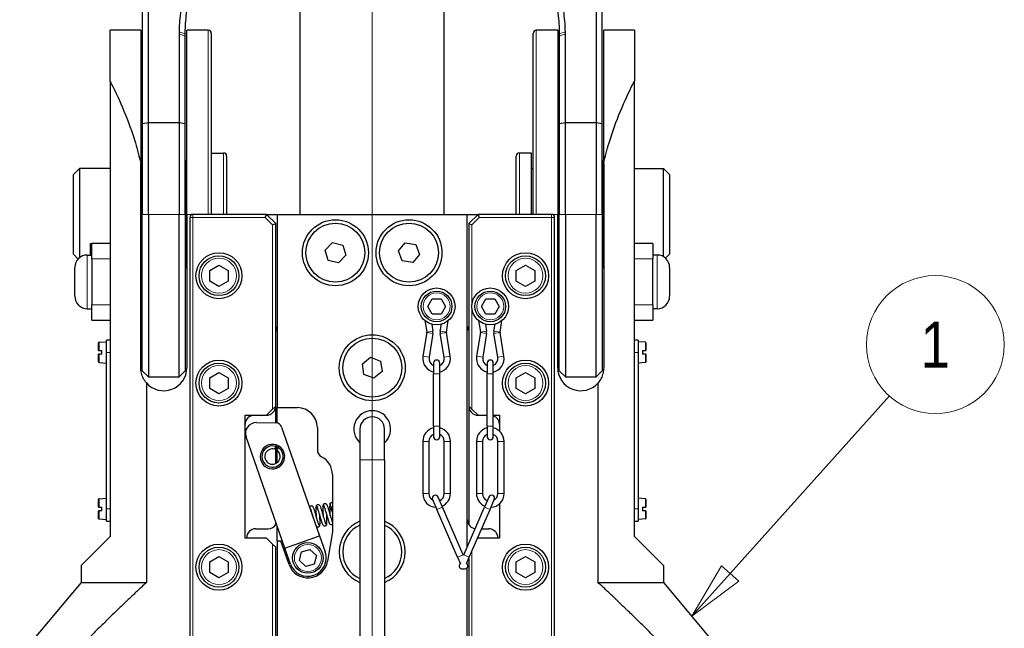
# Model space of a CAD drawing. Header units: millimetres. Extents: x 0 to 18279, y -668 to 2227.
# Tile 21 of 42: x 1500 to 1822, y 1133 to 1331. Entities that reach past the tile are written whole.
import ezdxf

# ---------------------------------------------------------------- set-up
doc = ezdxf.new("R2010")
doc.units = ezdxf.units.MM
doc.header["$LTSCALE"] = 7.5
for name, color, linetype, lineweight in [('Section Line (ISO)', 7, 'Continuous', 18), ('Symbol (ISO)', 7, 'Continuous', 9), ('Visible (ISO)', 7, 'Continuous', 25), ('Visible Narrow (ISO)', 7, 'Continuous', 18)]:
    doc.layers.add(name, color=color, linetype=linetype, lineweight=lineweight)
doc.styles.add('Text 2_0 mm', font='ARIALN.TTF')

# ---------------------------------------------------------------- blocks, each defined once
blk = doc.blocks.new('2dTransSection1')
at = {"layer": 'Section Line (ISO)', "linetype": 'Continuous'}
blk.add_line((215.396, 75.993), (215.396, 284.503), dxfattribs=at)
blk = doc.blocks.new('Balloon4')
at = {"layer": 'Symbol (ISO)'}
for p, q in [((230.965, 153.433), (237.888, 161.152)), ((230.593, 153.767), (229.296, 151.572)), ((231.337, 153.099), (230.593, 153.767)), ((230.965, 153.433), (229.296, 151.572)), ((229.296, 151.572), (231.337, 153.099))]:
    blk.add_line(p, q, dxfattribs=at)
at = {"layer": 'Symbol (ISO)', "flags": 128}
blk.add_lwpolyline([(230.593, 153.767), (229.296, 151.572), (231.337, 153.099), (230.593, 153.767)], dxfattribs=at)
at = {"layer": 'Symbol (ISO)'}
blk.add_circle((239.887, 163.38), 3, dxfattribs=at)
blk.add_solid([(230.593, 153.767), (229.296, 151.572), (231.337, 153.099), (230.593, 153.767)], dxfattribs=at)
at = {"layer": 'Symbol (ISO)', "insert": (239.887, 163.38), "char_height": 2, "attachment_point": 5, "style": 'Text 2_0 mm'}
blk.add_mtext('1', dxfattribs=at)

msp = doc.modelspace()

# ---------------------------------------------------------------- linework, layer by layer
at = {"layer": 'Visible (ISO)'}
for p, q in [((1591.975, 1267.813), (1591.975, 1383.763)), ((1638.965, 1267.813), (1638.965, 1383.763)), ((1540.47, 1357.489), (1540.47, 1297.46)), ((1542.47, 1297.813), (1542.47, 1358.173)), ((1688.47, 1358.173), (1688.47, 1297.813)), ((1690.47, 1297.46), (1690.47, 1357.489)), ((1539.97, 1327.813), (1529.97, 1327.813)), ((1529.97, 1311.232), (1529.97, 1327.813)), ((1539.97, 1327.813), (1539.97, 1284.404)), ((1552.47, 1326.62), (1552.47, 1297.813)), ((1554.47, 1325.936), (1554.47, 1326.62)), ((1561.97, 1327.813), (1554.97, 1327.813)), ((1554.97, 1267.813), (1554.97, 1327.813)), ((1562.97, 1326.813), (1562.97, 1267.813)), ((1667.97, 1267.813), (1667.97, 1326.813)), ((1675.97, 1327.813), (1668.97, 1327.813)), ((1675.97, 1327.813), (1675.97, 1267.813)), ((1676.47, 1326.62), (1676.47, 1325.936)), ((1678.47, 1297.813), (1678.47, 1326.62)), ((1700.97, 1327.813), (1690.97, 1327.813)), ((1690.97, 1284.404), (1690.97, 1327.813)), ((1700.97, 1327.813), (1700.97, 1311.232)), ((1554.47, 1297.46), (1554.47, 1325.936)), ((1676.47, 1325.936), (1676.47, 1297.46)), ((1529.97, 1311.232), (1529.97, 1162.813)), ((1700.97, 1162.813), (1700.97, 1311.232)), ((1540.47, 1297.46), (1542.47, 1297.813)), ((1542.47, 1267.813), (1542.47, 1297.813)), ((1542.47, 1297.813), (1552.47, 1297.813)), ((1552.47, 1297.813), (1554.47, 1297.46)), ((1552.47, 1297.813), (1552.47, 1267.813)), ((1676.47, 1297.46), (1678.47, 1297.813)), ((1678.47, 1297.813), (1688.47, 1297.813)), ((1678.47, 1267.813), (1678.47, 1297.813)), ((1688.47, 1297.813), (1690.47, 1297.46)), ((1688.47, 1297.813), (1688.47, 1267.813)), ((1540.47, 1297.46), (1540.47, 1267.813)), ((1554.47, 1267.813), (1554.47, 1297.46)), ((1676.47, 1297.46), (1676.47, 1267.813)), ((1690.47, 1267.813), (1690.47, 1297.46)), ((1540.27, 1285.313), (1540.47, 1285.513)), ((1540.27, 1250.313), (1540.27, 1285.313)), ((1554.77, 1285.313), (1554.47, 1285.613)), ((1554.77, 1285.313), (1554.77, 1250.313)), ((1562.97, 1287.813), (1566.97, 1287.813)), ((1567.97, 1286.813), (1567.97, 1267.813)), ((1662.47, 1267.813), (1662.47, 1286.813)), ((1667.47, 1287.813), (1663.47, 1287.813)), ((1667.47, 1267.813), (1667.47, 1287.813)), ((1676.17, 1285.313), (1676.47, 1285.613)), ((1676.17, 1250.313), (1676.17, 1285.313)), ((1690.67, 1285.313), (1690.47, 1285.513)), ((1690.67, 1285.313), (1690.67, 1250.313)), ((1517.97, 1280.813), (1519.97, 1282.813)), ((1519.97, 1282.813), (1519.97, 1253.659)), ((1529.97, 1282.813), (1519.97, 1282.813)), ((1539.97, 1217.813), (1539.97, 1284.404)), ((1540.27, 1282.813), (1539.97, 1282.813)), ((1554.97, 1282.813), (1554.77, 1282.813)), ((1667.47, 1282.813), (1667.97, 1282.813)), ((1675.97, 1282.813), (1676.17, 1282.813)), ((1690.67, 1282.813), (1690.97, 1282.813)), ((1690.97, 1284.404), (1690.97, 1217.813)), ((1700.97, 1282.813), (1710.47, 1282.813)), ((1710.47, 1254.006), (1710.47, 1282.813)), ((1712.47, 1280.813), (1710.47, 1282.813)), ((1517.97, 1254.813), (1517.97, 1280.813)), ((1712.47, 1280.813), (1712.47, 1254.813)), ((1540.47, 1216.813), (1540.47, 1267.813)), ((1542.47, 1267.813), (1542.47, 1214.813)), ((1552.47, 1214.813), (1552.47, 1267.813)), ((1554.47, 1267.813), (1554.47, 1216.813)), ((1554.97, 1267.813), (1554.97, 1217.813)), ((1555.97, 1266.813), (1555.97, 1028.813)), ((1580.97, 1267.813), (1556.97, 1267.813)), ((1580.556, 1266.813), (1580.97, 1267.813)), ((1580.97, 1267.813), (1584.47, 1267.813)), ((1583.97, 1264.813), (1580.97, 1267.813)), ((1584.47, 1267.813), (1584.47, 1204.813)), ((1584.47, 1267.813), (1646.47, 1267.813)), ((1646.47, 1159.526), (1646.47, 1267.813)), ((1646.47, 1267.813), (1649.97, 1267.813)), ((1649.97, 1267.813), (1646.97, 1264.813)), ((1649.97, 1267.813), (1650.384, 1266.813)), ((1673.97, 1267.813), (1649.97, 1267.813)), ((1674.97, 1028.813), (1674.97, 1266.813)), ((1675.97, 1217.813), (1675.97, 1267.813)), ((1676.47, 1216.813), (1676.47, 1267.813)), ((1678.47, 1267.813), (1678.47, 1214.813)), ((1688.47, 1214.813), (1688.47, 1267.813)), ((1690.47, 1267.813), (1690.47, 1216.813)), ((1582.97, 1264.399), (1583.97, 1264.813)), ((1583.97, 1205.313), (1583.97, 1264.813)), ((1646.97, 1264.813), (1646.97, 1205.313)), ((1646.97, 1264.813), (1647.97, 1264.399)), ((1523.47, 1258.313), (1523.47, 1254.563)), ((1523.47, 1258.313), (1523.97, 1258.313)), ((1523.97, 1253.313), (1523.97, 1258.313)), ((1529.97, 1258.313), (1523.97, 1258.313)), ((1600.108, 1256.149), (1602.513, 1258.642)), ((1601.065, 1252.82), (1600.108, 1256.149)), ((1602.513, 1258.642), (1605.875, 1257.806)), ((1605.875, 1257.806), (1606.832, 1254.477)), ((1624.052, 1255.873), (1626.246, 1258.554)), ((1625.275, 1252.633), (1624.052, 1255.873)), ((1626.246, 1258.554), (1629.665, 1257.993)), ((1629.665, 1257.993), (1630.889, 1254.753)), ((1706.97, 1258.313), (1700.97, 1258.313)), ((1706.97, 1258.313), (1706.97, 1253.313)), ((1517.97, 1254.813), (1519.534, 1253.249)), ((1522.52, 1254.563), (1523.97, 1254.563)), ((1523.97, 1253.313), (1523.97, 1238.313)), ((1540.27, 1252.813), (1539.97, 1252.813)), ((1554.97, 1252.813), (1554.77, 1252.813)), ((1604.427, 1251.984), (1601.065, 1252.82)), ((1606.832, 1254.477), (1604.427, 1251.984)), ((1628.694, 1252.072), (1625.275, 1252.633)), ((1630.889, 1254.753), (1628.694, 1252.072)), ((1675.97, 1252.813), (1676.17, 1252.813)), ((1690.67, 1252.813), (1690.97, 1252.813)), ((1708.42, 1254.563), (1706.97, 1254.563)), ((1706.97, 1238.313), (1706.97, 1253.313)), ((1712.47, 1254.813), (1711.156, 1253.499)), ((1518.47, 1241.113), (1518.47, 1250.513)), ((1540.27, 1250.313), (1540.47, 1250.113)), ((1554.77, 1250.313), (1554.47, 1250.013)), ((1562.47, 1249.545), (1565.47, 1251.277)), ((1562.47, 1246.081), (1562.47, 1249.545)), ((1565.47, 1251.277), (1568.47, 1249.545)), ((1568.47, 1249.545), (1568.47, 1246.081)), ((1662.47, 1249.545), (1665.47, 1251.277)), ((1662.47, 1246.081), (1662.47, 1249.545)), ((1665.47, 1251.277), (1668.47, 1249.545)), ((1668.47, 1249.545), (1668.47, 1246.081)), ((1676.17, 1250.313), (1676.47, 1250.013)), ((1690.67, 1250.313), (1690.47, 1250.113)), ((1712.47, 1250.513), (1712.47, 1241.113)), ((1565.47, 1244.349), (1562.47, 1246.081)), ((1568.47, 1246.081), (1565.47, 1244.349)), ((1665.47, 1244.349), (1662.47, 1246.081)), ((1668.47, 1246.081), (1665.47, 1244.349)), ((1633.583, 1237.813), (1635.027, 1240.313)), ((1635.027, 1240.313), (1637.913, 1240.313)), ((1637.913, 1240.313), (1639.357, 1237.813)), ((1651.083, 1237.813), (1652.527, 1240.313)), ((1652.527, 1240.313), (1655.413, 1240.313)), ((1655.413, 1240.313), (1656.857, 1237.813)), ((1522.52, 1237.063), (1523.97, 1237.063)), ((1523.97, 1233.313), (1523.97, 1238.313)), ((1635.027, 1235.313), (1633.583, 1237.813)), ((1639.357, 1237.813), (1637.913, 1235.313)), ((1652.527, 1235.313), (1651.083, 1237.813)), ((1656.857, 1237.813), (1655.413, 1235.313)), ((1706.97, 1238.313), (1706.97, 1233.313)), ((1708.42, 1237.063), (1706.97, 1237.063)), ((1637.913, 1235.313), (1635.027, 1235.313)), ((1655.413, 1235.313), (1652.527, 1235.313)), ((1523.97, 1233.313), (1529.97, 1233.313)), ((1632.666, 1233.173), (1633.286, 1229.364)), ((1634.879, 1232.028), (1635.26, 1229.686)), ((1637.68, 1229.686), (1638.061, 1232.028)), ((1639.654, 1229.364), (1640.274, 1233.173)), ((1650.166, 1233.173), (1650.786, 1229.364)), ((1652.379, 1232.028), (1652.76, 1229.686)), ((1655.18, 1229.686), (1655.561, 1232.028)), ((1657.154, 1229.364), (1657.774, 1233.173)), ((1700.97, 1233.313), (1706.97, 1233.313)), ((1633.286, 1229.262), (1632.028, 1221.536)), ((1635.26, 1228.94), (1634.003, 1221.215)), ((1638.938, 1221.215), (1637.68, 1228.94)), ((1640.912, 1221.536), (1639.654, 1229.262)), ((1650.786, 1229.262), (1649.528, 1221.536)), ((1652.76, 1228.94), (1651.503, 1221.215)), ((1656.438, 1221.215), (1655.18, 1228.94)), ((1658.412, 1221.536), (1657.154, 1229.262)), ((1526.17, 1223.413), (1526.17, 1225.902)), ((1526.353, 1226.101), (1528.77, 1226.313)), ((1528.77, 1222.813), (1528.77, 1226.813)), ((1529.97, 1226.813), (1528.77, 1226.813)), ((1702.17, 1226.813), (1700.97, 1226.813)), ((1702.17, 1226.813), (1702.17, 1222.813)), ((1704.587, 1226.101), (1702.17, 1226.313)), ((1704.77, 1225.902), (1704.77, 1223.413)), ((1526.17, 1223.413), (1526.353, 1223.413)), ((1526.353, 1222.213), (1526.17, 1222.213)), ((1526.17, 1219.724), (1526.17, 1222.213)), ((1527.27, 1222.213), (1527.27, 1223.413)), ((1528.77, 1171.813), (1528.77, 1222.813)), ((1612.243, 1219.072), (1614.946, 1221.237)), ((1614.946, 1221.237), (1618.174, 1219.979)), ((1702.17, 1222.813), (1702.17, 1171.813)), ((1703.67, 1223.413), (1703.67, 1222.213)), ((1704.587, 1223.413), (1704.77, 1223.413)), ((1704.77, 1222.213), (1704.587, 1222.213)), ((1704.77, 1222.213), (1704.77, 1219.724)), ((1526.353, 1219.524), (1528.77, 1219.313)), ((1612.766, 1215.647), (1612.243, 1219.072)), ((1618.174, 1219.979), (1618.697, 1216.554)), ((1635.47, 1219.313), (1635.47, 1215.813)), ((1637.47, 1215.813), (1637.47, 1219.313)), ((1652.97, 1219.313), (1652.97, 1215.813)), ((1654.97, 1215.813), (1654.97, 1219.313)), ((1704.587, 1219.524), (1702.17, 1219.313)), ((1540.47, 1216.813), (1542.47, 1214.813)), ((1542.47, 1214.813), (1552.47, 1214.813)), ((1554.47, 1216.813), (1552.47, 1214.813)), ((1562.47, 1214.545), (1565.47, 1216.277)), ((1562.47, 1211.081), (1562.47, 1214.545)), ((1565.47, 1216.277), (1568.47, 1214.545)), ((1568.47, 1214.545), (1568.47, 1211.081)), ((1615.994, 1214.389), (1612.766, 1215.647)), ((1618.697, 1216.554), (1615.994, 1214.389)), ((1635.47, 1198.813), (1635.47, 1215.813)), ((1637.47, 1198.813), (1637.47, 1215.813)), ((1652.97, 1198.813), (1652.97, 1215.813)), ((1654.97, 1198.813), (1654.97, 1215.813)), ((1662.47, 1214.545), (1665.47, 1216.277)), ((1662.47, 1211.081), (1662.47, 1214.545)), ((1665.47, 1216.277), (1668.47, 1214.545)), ((1668.47, 1214.545), (1668.47, 1211.081)), ((1676.47, 1216.813), (1678.47, 1214.813)), ((1678.47, 1214.813), (1688.47, 1214.813)), ((1690.47, 1216.813), (1688.47, 1214.813)), ((1541.815, 1212.886), (1541.815, 1147.813)), ((1565.47, 1209.349), (1562.47, 1211.081)), ((1568.47, 1211.081), (1565.47, 1209.349)), ((1665.47, 1209.349), (1662.47, 1211.081)), ((1668.47, 1211.081), (1665.47, 1209.349)), ((1689.125, 1147.813), (1689.125, 1212.886)), ((1583.97, 1205.313), (1582.97, 1204.313)), ((1583.97, 1199.822), (1583.97, 1205.313)), ((1584.47, 1204.813), (1591.07, 1204.813)), ((1584.47, 1199.772), (1584.47, 1204.813)), ((1646.97, 1205.313), (1646.97, 1166.655)), ((1647.97, 1204.313), (1646.97, 1205.313)), ((1573.97, 1202.313), (1580.97, 1202.313)), ((1573.97, 1162.313), (1573.97, 1202.313)), ((1582.97, 1204.313), (1580.97, 1202.313)), ((1649.97, 1202.313), (1647.97, 1204.313)), ((1649.97, 1202.313), (1652.97, 1202.313)), ((1654.97, 1202.313), (1656.97, 1202.313)), ((1656.97, 1202.313), (1656.97, 1197.167)), ((1577.692, 1199.932), (1584.066, 1199.82)), ((1585.92, 1198.48), (1598.32, 1162.984)), ((1597.57, 1198.313), (1597.57, 1191.025)), ((1635.47, 1198.813), (1635.47, 1195.313)), ((1637.47, 1195.313), (1637.47, 1198.813)), ((1652.97, 1198.813), (1652.97, 1195.313)), ((1654.97, 1195.313), (1654.97, 1198.813)), ((1586.992, 1159.026), (1574.327, 1195.278)), ((1611.47, 1197.813), (1611.47, 1187.813)), ((1619.47, 1187.813), (1619.47, 1197.813)), ((1583.681, 1191.238), (1583.972, 1192.157)), ((1583.97, 1186.583), (1583.97, 1192.151)), ((1583.972, 1192.157), (1584.134, 1192.668)), ((1584.761, 1191.794), (1584.25, 1190.976)), ((1584.47, 1191.328), (1584.47, 1192.545)), ((1585.044, 1192.248), (1584.761, 1191.794)), ((1631.97, 1193.813), (1631.97, 1176.813)), ((1633.97, 1193.813), (1633.97, 1176.813)), ((1638.97, 1176.813), (1638.97, 1193.813)), ((1640.97, 1176.813), (1640.97, 1193.813)), ((1649.47, 1193.813), (1649.47, 1176.813)), ((1651.47, 1193.813), (1651.47, 1176.813)), ((1656.47, 1176.813), (1656.47, 1193.813)), ((1658.47, 1176.813), (1658.47, 1193.813)), ((1584.47, 1186.888), (1584.47, 1190.821)), ((1611.47, 1187.813), (1611.47, 1097.813)), ((1619.47, 1187.813), (1619.47, 1097.813)), ((1602.47, 1183.013), (1602.47, 1164.313)), ((1638.382, 1172.417), (1636.99, 1175.628)), ((1653.45, 1175.628), (1652.058, 1172.417)), ((1526.17, 1172.413), (1526.17, 1174.902)), ((1526.17, 1172.413), (1526.353, 1172.413)), ((1526.353, 1175.101), (1528.77, 1175.313)), ((1527.27, 1171.213), (1527.27, 1172.413)), ((1635.155, 1174.833), (1636.547, 1171.621)), ((1645.143, 1156.819), (1638.382, 1172.417)), ((1645.297, 1156.819), (1652.058, 1172.417)), ((1653.893, 1171.621), (1655.285, 1174.833)), ((1656.97, 1173.459), (1656.97, 1162.313)), ((1704.587, 1175.101), (1702.17, 1175.313)), ((1703.67, 1172.413), (1703.67, 1171.213)), ((1704.587, 1172.413), (1704.77, 1172.413)), ((1704.77, 1174.902), (1704.77, 1172.413)), ((1526.353, 1171.213), (1526.17, 1171.213)), ((1526.17, 1168.724), (1526.17, 1171.213)), ((1528.77, 1167.813), (1528.77, 1171.813)), ((1643.308, 1156.024), (1636.547, 1171.621)), ((1647.132, 1156.024), (1653.893, 1171.621)), ((1702.17, 1171.813), (1702.17, 1167.813)), ((1704.77, 1171.213), (1704.587, 1171.213)), ((1704.77, 1171.213), (1704.77, 1168.724)), ((1526.353, 1168.524), (1528.77, 1168.313)), ((1528.77, 1167.813), (1529.97, 1167.813)), ((1583.97, 1166.655), (1583.97, 1167.676)), ((1584.47, 1161.313), (1584.47, 1166.245)), ((1700.97, 1167.813), (1702.17, 1167.813)), ((1704.587, 1168.524), (1702.17, 1168.313)), ((1520.47, 1153.313), (1529.97, 1162.813)), ((1577.47, 1165.313), (1581.47, 1165.313)), ((1586.992, 1159.026), (1598.32, 1162.984)), ((1598.32, 1162.984), (1600.134, 1157.792)), ((1602.47, 1164.313), (1600.882, 1154.749)), ((1651.159, 1165.313), (1653.47, 1165.313)), ((1700.97, 1162.813), (1710.47, 1153.313)), ((1580.97, 1162.313), (1573.97, 1162.313)), ((1580.97, 1162.313), (1582.97, 1160.313)), ((1582.97, 1160.313), (1583.97, 1159.313)), ((1585.627, 1161.313), (1584.47, 1161.313)), ((1584.47, 1161.313), (1584.47, 1027.813)), ((1588.343, 1153.643), (1585.627, 1161.313)), ((1649.772, 1162.115), (1649.97, 1162.313)), ((1656.97, 1162.313), (1649.97, 1162.313)), ((1562.47, 1154.545), (1565.47, 1156.277)), ((1565.47, 1156.277), (1568.47, 1154.545)), ((1583.97, 1102.813), (1583.97, 1159.313)), ((1588.806, 1153.834), (1586.992, 1159.026)), ((1591.703, 1154.989), (1592.373, 1157.797)), ((1592.373, 1157.797), (1595.14, 1158.621)), ((1595.14, 1158.621), (1597.237, 1156.637)), ((1597.237, 1156.637), (1596.567, 1153.829)), ((1645.22, 1156.642), (1645.143, 1156.819)), ((1645.297, 1156.819), (1645.22, 1156.642)), ((1662.47, 1154.545), (1665.47, 1156.277)), ((1665.47, 1156.277), (1668.47, 1154.545)), ((1520.47, 1153.313), (1520.47, 1147.813)), ((1562.47, 1151.081), (1562.47, 1154.545)), ((1568.47, 1154.545), (1568.47, 1151.081)), ((1593.801, 1153.005), (1591.703, 1154.989)), ((1596.567, 1153.829), (1593.801, 1153.005)), ((1643.308, 1156.024), (1644.225, 1153.908)), ((1644.13, 1154.128), (1643.905, 1153.608)), ((1646.215, 1153.908), (1647.132, 1156.024)), ((1646.535, 1153.608), (1646.31, 1154.128)), ((1646.47, 1153.759), (1646.47, 1154.497)), ((1646.97, 1155.651), (1646.97, 1102.813)), ((1662.47, 1151.081), (1662.47, 1154.545)), ((1668.47, 1154.545), (1668.47, 1151.081)), ((1710.47, 1153.313), (1710.47, 1147.813)), ((1565.47, 1149.349), (1562.47, 1151.081)), ((1568.47, 1151.081), (1565.47, 1149.349)), ((1646.47, 1027.813), (1646.47, 1152.687)), ((1665.47, 1149.349), (1662.47, 1151.081)), ((1668.47, 1151.081), (1665.47, 1149.349)), ((1520.47, 1147.813), (1500.47, 1123.978)), ((1520.47, 1147.813), (1541.815, 1147.813)), ((1689.125, 1147.813), (1710.47, 1147.813)), ((1710.47, 1147.813), (1730.47, 1123.978))]:
    msp.add_line(p, q, dxfattribs=at)
for centre, radius in [((1603.47, 1255.313), 10.75), ((1627.47, 1255.313), 10.75), ((1603.47, 1255.313), 9.61), ((1627.47, 1255.313), 9.61), ((1565.47, 1247.813), 7.5), ((1565.47, 1247.813), 6.5), ((1665.47, 1247.813), 7.5), ((1665.47, 1247.813), 6.5), ((1636.47, 1237.813), 6), ((1653.97, 1237.813), 6), ((1636.47, 1237.813), 5), ((1653.97, 1237.813), 5), ((1615.47, 1217.813), 10.75), ((1615.47, 1217.813), 9.61), ((1565.47, 1212.813), 7.5), ((1565.47, 1212.813), 6.5), ((1665.47, 1212.813), 7.5), ((1665.47, 1212.813), 6.5), ((1565.47, 1152.813), 7.5), ((1594.47, 1155.813), 5), ((1665.47, 1152.813), 7.5), ((1565.47, 1152.813), 6.5), ((1665.47, 1152.813), 6.5)]:
    msp.add_circle(centre, radius, dxfattribs=at)
for centre, radius, start, end in [((1561.97, 1326.813), 1, 0, 90), ((1668.97, 1326.813), 1, 90, 180), ((1566.97, 1286.813), 1, 0, 90), ((1663.47, 1286.813), 1, 90, 180), ((1556.97, 1266.813), 1, 90, 180), ((1673.97, 1266.813), 1, 0, 90), ((1522.52, 1250.513), 4.05, 90, 180), ((1708.42, 1250.513), 4.05, 0, 90), ((1522.52, 1241.113), 4.05, 180, 270), ((1708.42, 1241.113), 4.05, 270, 0), ((1581.47, 1229.813), 3, 0, 33.55731), ((1649.47, 1229.813), 3, 146.44269, 180), ((1632.97, 1229.313), 0.32, 350.75585, 9.24415), ((1632.97, 1229.313), 2.32, 350.75585, 9.24415), ((1639.97, 1229.313), 2.32, 170.75585, 189.24415), ((1639.97, 1229.313), 0.32, 170.75585, 189.24415), ((1650.47, 1229.313), 0.32, 350.75585, 9.24415), ((1650.47, 1229.313), 2.32, 350.75585, 9.24415), ((1657.47, 1229.313), 2.32, 170.75585, 189.24415), ((1657.47, 1229.313), 0.32, 170.75585, 189.24415), ((1526.37, 1225.902), 0.2, 95, 180), ((1704.57, 1225.902), 0.2, 0, 85), ((1636.47, 1220.813), 4.5, 170.75585, 257.16041), ((1636.47, 1220.813), 2.5, 170.75585, 246.42182), ((1636.47, 1220.813), 4.5, 282.83959, 9.24415), ((1636.47, 1220.813), 2.5, 293.57818, 9.24415), ((1653.97, 1220.813), 4.5, 170.75585, 257.16041), ((1653.97, 1220.813), 2.5, 170.75585, 246.42182), ((1653.97, 1220.813), 4.5, 282.83959, 9.24415), ((1653.97, 1220.813), 2.5, 293.57818, 9.24415), ((1526.37, 1219.724), 0.2, 180, 265), ((1547.47, 1217.813), 7.5, 221.06659, 0), ((1636.47, 1219.313), 1, 0, 180), ((1653.97, 1219.313), 1, 0, 180), ((1683.47, 1217.813), 7.5, 180, 318.93341), ((1704.57, 1219.724), 0.2, 275, 0), ((1580.97, 1205.313), 3, 270, 0), ((1591.07, 1198.313), 6.5, 0, 90), ((1649.97, 1205.313), 3, 180, 270), ((1576.97, 1199.313), 3, 90, 180), ((1615.47, 1197.813), 6, 311.81031, 228.18969), ((1615.47, 1197.813), 4, 0, 180), ((1653.97, 1199.313), 3, 0, 70.52878), ((1577.631, 1196.432), 3.5, 89, 199.25712), ((1584.032, 1197.821), 2, 19.25712, 89), ((1636.47, 1193.813), 4.5, 102.83959, 180), ((1636.47, 1193.813), 4.5, 0, 77.16041), ((1653.97, 1193.813), 4.5, 102.83959, 180), ((1653.97, 1193.813), 4.5, 0, 77.16041), ((1636.47, 1193.813), 2.5, 113.57818, 180), ((1636.47, 1195.313), 1, 180, 0), ((1636.47, 1193.813), 2.5, 0, 66.42182), ((1653.97, 1193.813), 2.5, 113.57818, 180), ((1653.97, 1195.313), 1, 180, 0), ((1653.97, 1193.813), 2.5, 0, 66.42182), ((1582.927, 1188.855), 4, 72.43746, 58.03745), ((1582.927, 1188.855), 3.464, 72.43746, 58.03745), ((1582.927, 1188.855), 4, 58.03745, 72.43746), ((1582.927, 1188.855), 2.5, 72.43746, 58.03745), ((1600.07, 1191.025), 2.5, 180, 242.89931), ((1595.97, 1183.013), 6.5, 0, 62.89931), ((1636.47, 1176.813), 4.5, 180, 267.12911), ((1636.47, 1176.813), 2.5, 180, 240.52256), ((1636.072, 1175.23), 1, 23.43618, 203.43618), ((1636.47, 1176.813), 2.5, 293.56639, 0), ((1636.47, 1176.813), 4.5, 293.50852, 0), ((1653.97, 1176.813), 4.5, 180, 246.49148), ((1653.97, 1176.813), 2.5, 180, 246.43361), ((1654.368, 1175.23), 1, 336.56382, 156.56382), ((1653.97, 1176.813), 4.5, 272.87089, 0), ((1653.97, 1176.813), 2.5, 299.47744, 0), ((1526.37, 1174.902), 0.2, 95, 180), ((1704.57, 1174.902), 0.2, 0, 85), ((1526.37, 1168.724), 0.2, 180, 265), ((1581.47, 1168.313), 3, 270, 335.03776), ((1615.47, 1157.813), 10.75, 111.84476, 248.15524), ((1615.47, 1157.813), 9.61, 114.59699, 245.40301), ((1615.47, 1157.813), 10.75, 291.84476, 68.15524), ((1615.47, 1157.813), 9.61, 294.59699, 65.40301), ((1649.47, 1168.313), 3, 180, 260.89154), ((1704.57, 1168.724), 0.2, 275, 0), ((1577.47, 1162.313), 3, 90, 180), ((1653.47, 1162.313), 3, 0, 90), ((1594.47, 1155.813), 6, 199.25712, 19.25712), ((1594.47, 1155.813), 6.5, 199.5, 350.57455), ((1644.822, 1153.21), 1, 156.56382, 293.43618), ((1645.618, 1153.21), 1, 246.56382, 23.43618)]:
    msp.add_arc(centre, radius, start, end, dxfattribs=at)
for points, knots in [([(1554.234, 1340.02), (1553.971, 1339.039), (1553.737, 1338.05), (1553.282, 1335.838), (1553.075, 1334.61), (1552.913, 1333.377), (1552.766, 1332.258), (1552.655, 1331.133), (1552.522, 1329.115), (1552.487, 1328.222), (1552.475, 1327.328)], [1.30899694, 1.30899694, 1.30899694, 1.30899694, 1.36783469, 1.36783469, 1.43989663, 1.43989663, 1.43989663, 1.50534648, 1.50534648, 1.55711626, 1.55711626, 1.55711626, 1.55711626]), ([(1678.465, 1327.328), (1678.453, 1328.222), (1678.418, 1329.115), (1678.285, 1331.133), (1678.175, 1332.258), (1678.027, 1333.377), (1677.865, 1334.61), (1677.658, 1335.838), (1677.203, 1338.05), (1676.969, 1339.039), (1676.706, 1340.02)], [-1.55711626, -1.55711626, -1.55711626, -1.55711626, -1.50534648, -1.50534648, -1.43989663, -1.43989663, -1.43989663, -1.36783469, -1.36783469, -1.30899694, -1.30899694, -1.30899694, -1.30899694]), ([(1554.47, 1326.62), (1554.47, 1327.483), (1554.492, 1328.347), (1554.594, 1330.299), (1554.686, 1331.388), (1554.814, 1332.473), (1554.955, 1333.668), (1555.139, 1334.858), (1555.551, 1337.006), (1555.764, 1337.966), (1556.006, 1338.919)], [-1.55711626, -1.55711626, -1.55711626, -1.55711626, -1.50534648, -1.50534648, -1.43989663, -1.43989663, -1.43989663, -1.36783469, -1.36783469, -1.30899694, -1.30899694, -1.30899694, -1.30899694]), ([(1674.934, 1338.919), (1675.176, 1337.966), (1675.389, 1337.006), (1675.802, 1334.858), (1675.986, 1333.668), (1676.126, 1332.473), (1676.254, 1331.388), (1676.346, 1330.299), (1676.448, 1328.347), (1676.47, 1327.483), (1676.47, 1326.62)], [1.30899694, 1.30899694, 1.30899694, 1.30899694, 1.36783469, 1.36783469, 1.43989663, 1.43989663, 1.43989663, 1.50534648, 1.50534648, 1.55711626, 1.55711626, 1.55711626, 1.55711626]), ([(1552.475, 1327.328), (1552.473, 1327.21), (1552.472, 1327.092), (1552.47, 1326.856), (1552.47, 1326.738), (1552.47, 1326.62)], [1.557116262, 1.557116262, 1.557116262, 1.557116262, 1.563956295, 1.563956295, 1.570796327, 1.570796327, 1.570796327, 1.570796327]), ([(1678.47, 1326.62), (1678.47, 1326.738), (1678.47, 1326.856), (1678.468, 1327.092), (1678.467, 1327.21), (1678.465, 1327.328)], [-1.570796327, -1.570796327, -1.570796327, -1.570796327, -1.563956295, -1.563956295, -1.557116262, -1.557116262, -1.557116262, -1.557116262]), ([(1529.97, 1311.232), (1530.137, 1310.904), (1530.304, 1310.573), (1531.774, 1307.626), (1533.157, 1304.679), (1535.83, 1298.245), (1537.119, 1294.759), (1538.879, 1288.92), (1539.469, 1286.683), (1539.97, 1284.404)], [13.8801955, 13.8801955, 13.8801955, 13.8801955, 14.0301706, 14.0301706, 15.2058812, 15.2058812, 16.3815918, 16.3815918, 17.0781022, 17.0781022, 17.0781022, 17.0781022]), ([(1690.97, 1284.404), (1691.472, 1286.682), (1692.061, 1288.92), (1693.821, 1294.759), (1695.11, 1298.245), (1697.784, 1304.679), (1699.166, 1307.626), (1700.636, 1310.573), (1700.803, 1310.904), (1700.97, 1311.232)], [-17.0781022, -17.0781022, -17.0781022, -17.0781022, -16.3815918, -16.3815918, -15.2058812, -15.2058812, -14.0301706, -14.0301706, -13.8801955, -13.8801955, -13.8801955, -13.8801955]), ([(1541.815, 1212.886), (1541.423, 1213.336), (1541.073, 1213.849), (1540.558, 1214.857), (1540.341, 1215.406), (1540.046, 1216.585), (1539.97, 1217.217), (1539.97, 1217.813)], [1.37795484, 1.37795484, 1.37795484, 1.37795484, 1.59176213, 1.59176213, 1.77046588, 1.77046588, 1.94916962, 1.94916962, 1.94916962, 1.94916962]), ([(1690.97, 1217.813), (1690.97, 1217.217), (1690.894, 1216.585), (1690.599, 1215.406), (1690.382, 1214.857), (1689.867, 1213.849), (1689.517, 1213.336), (1689.125, 1212.886)], [1.94911464, 1.94911464, 1.94911464, 1.94911464, 2.12781324, 2.12781324, 2.30651184, 2.30651184, 2.52032856, 2.52032856, 2.52032856, 2.52032856]), ([(1595.035, 1172.387), (1595.048, 1172.432), (1595.065, 1172.479), (1595.121, 1172.592), (1595.168, 1172.663), (1595.27, 1172.749), (1595.304, 1172.772), (1595.402, 1172.823), (1595.473, 1172.845), (1595.61, 1172.857), (1595.678, 1172.849), (1595.8, 1172.815), (1595.855, 1172.787), (1595.949, 1172.724), (1595.988, 1172.688), (1596.065, 1172.604), (1596.098, 1172.556), (1596.201, 1172.387), (1596.26, 1172.253), (1596.379, 1171.949), (1596.436, 1171.789), (1596.585, 1171.338), (1596.683, 1171.016), (1596.877, 1170.357), (1596.974, 1170.016), (1597.089, 1169.612), (1597.107, 1169.548), (1597.125, 1169.483)], [0.4280441, 0.4280441, 0.4280441, 0.4280441, 0.45831265, 0.45831265, 0.49604403, 0.49604403, 0.51148134, 0.51148134, 0.53735558, 0.53735558, 0.56152654, 0.56152654, 0.58599714, 0.58599714, 0.61265544, 0.61265544, 0.65064878, 0.65064878, 0.7433984, 0.7433984, 0.82012592, 0.82012592, 0.93714995, 0.93714995, 1.0434633, 1.0434633, 1.06347103, 1.06347103, 1.06347103, 1.06347103]), ([(1597.279, 1169.492), (1597.262, 1169.835), (1597.246, 1170.183), (1597.219, 1170.833), (1597.209, 1171.144), (1597.198, 1171.704), (1597.198, 1171.957), (1597.215, 1172.392), (1597.228, 1172.564), (1597.286, 1172.783), (1597.304, 1172.836), (1597.364, 1172.957), (1597.411, 1173.027), (1597.511, 1173.113), (1597.545, 1173.136), (1597.643, 1173.188), (1597.714, 1173.21), (1597.852, 1173.222), (1597.92, 1173.215), (1598.043, 1173.181), (1598.098, 1173.153), (1598.192, 1173.09), (1598.231, 1173.054), (1598.308, 1172.97), (1598.341, 1172.922), (1598.444, 1172.753), (1598.503, 1172.619), (1598.622, 1172.316), (1598.678, 1172.156), (1598.827, 1171.706), (1598.926, 1171.383), (1599.12, 1170.724), (1599.217, 1170.383), (1599.331, 1169.978), (1599.35, 1169.914), (1599.368, 1169.85)], [0, 0, 0, 0, 0.1031148, 0.1031148, 0.2057283, 0.2057283, 0.3110395, 0.3110395, 0.4230716, 0.4230716, 0.4582389, 0.4582389, 0.4956316, 0.4956316, 0.5111271, 0.5111271, 0.537106, 0.537106, 0.56139, 0.56139, 0.585893, 0.585893, 0.612579, 0.612579, 0.6505342, 0.6505342, 0.7430996, 0.7430996, 0.8197608, 0.8197608, 0.9369552, 0.9369552, 1.0432582, 1.0432582, 1.0633638, 1.0633638, 1.0633638, 1.0633638]), ([(1598.415, 1169.58), (1598.321, 1169.913), (1598.226, 1170.25), (1598.046, 1170.869), (1597.959, 1171.159), (1597.802, 1171.658), (1597.729, 1171.876), (1597.637, 1172.117), (1597.61, 1172.184), (1597.566, 1172.283), (1597.547, 1172.32), (1597.527, 1172.356), (1597.522, 1172.364), (1597.522, 1172.364)], [0, 0, 0, 0, 0.10382967, 0.10382967, 0.20445647, 0.20445647, 0.30257057, 0.30257057, 0.34802578, 0.34802578, 0.38823978, 0.38823978, 0.41370217, 0.41370217, 0.41370217, 0.41370217]), ([(1599.522, 1169.858), (1599.505, 1170.201), (1599.489, 1170.549), (1599.462, 1171.199), (1599.452, 1171.51), (1599.441, 1172.07), (1599.441, 1172.323), (1599.458, 1172.757), (1599.472, 1172.93), (1599.529, 1173.148), (1599.547, 1173.202), (1599.607, 1173.322), (1599.654, 1173.393), (1599.754, 1173.478), (1599.787, 1173.502), (1599.885, 1173.554), (1599.956, 1173.575), (1600.095, 1173.588), (1600.163, 1173.581), (1600.285, 1173.546), (1600.341, 1173.519), (1600.435, 1173.456), (1600.474, 1173.42), (1600.551, 1173.335), (1600.584, 1173.287), (1600.688, 1173.117), (1600.747, 1172.983), (1600.866, 1172.678), (1600.922, 1172.519), (1601.071, 1172.069), (1601.17, 1171.746), (1601.364, 1171.086), (1601.461, 1170.745), (1601.575, 1170.342), (1601.593, 1170.279), (1601.611, 1170.215)], [0, 0, 0, 0, 0.1031185, 0.1031185, 0.2057359, 0.2057359, 0.3110129, 0.3110129, 0.42303, 0.42303, 0.4582544, 0.4582544, 0.4955168, 0.4955168, 0.5109274, 0.5109274, 0.5369548, 0.5369548, 0.561288, 0.561288, 0.5858672, 0.5858672, 0.6126161, 0.6126161, 0.6506479, 0.6506479, 0.7435938, 0.7435938, 0.8200614, 0.8200614, 0.9372886, 0.9372886, 1.0435595, 1.0435595, 1.0633132, 1.0633132, 1.0633132, 1.0633132]), ([(1600.658, 1169.945), (1600.564, 1170.278), (1600.469, 1170.615), (1600.289, 1171.233), (1600.203, 1171.524), (1600.045, 1172.023), (1599.972, 1172.241), (1599.88, 1172.483), (1599.853, 1172.549), (1599.809, 1172.649), (1599.79, 1172.685), (1599.77, 1172.721), (1599.765, 1172.729), (1599.765, 1172.729)], [0, 0, 0, 0, 0.10369376, 0.10369376, 0.20431679, 0.20431679, 0.30243308, 0.30243308, 0.34789666, 0.34789666, 0.38810066, 0.38810066, 0.41364139, 0.41364139, 0.41364139, 0.41364139]), ([(1601.765, 1170.224), (1601.749, 1170.567), (1601.732, 1170.915), (1601.705, 1171.566), (1601.695, 1171.878), (1601.684, 1172.436), (1601.685, 1172.688), (1601.695, 1172.957), (1601.698, 1173.013), (1601.702, 1173.067)], [0, 0, 0, 0, 0.10319444, 0.10319444, 0.20593447, 0.20593447, 0.31091896, 0.31091896, 0.34043709, 0.34043709, 0.34043709, 0.34043709]), ([(1601.702, 1173.047), (1601.697, 1173.219), (1601.694, 1173.332), (1601.726, 1173.508), (1601.734, 1173.547), (1601.764, 1173.627), (1601.782, 1173.665), (1601.836, 1173.746), (1601.874, 1173.79), (1601.962, 1173.859), (1602.011, 1173.887), (1602.117, 1173.926), (1602.176, 1173.936), (1602.291, 1173.937), (1602.349, 1173.927), (1602.425, 1173.901), (1602.448, 1173.891), (1602.47, 1173.88)], [0, 0, 0, 0, 0.10125726, 0.10125726, 0.12598907, 0.12598907, 0.14385111, 0.14385111, 0.16379809, 0.16379809, 0.18186218, 0.18186218, 0.20053083, 0.20053083, 0.21917098, 0.21917098, 0.2275608, 0.2275608, 0.2275608, 0.2275608]), ([(1602.47, 1170.693), (1602.426, 1170.886), (1602.382, 1171.076), (1602.268, 1171.567), (1602.199, 1171.862), (1602.073, 1172.374), (1602.015, 1172.599), (1601.919, 1172.945), (1601.876, 1173.077), (1601.847, 1173.152), (1601.842, 1173.162), (1601.842, 1173.162)], [0.0425142, 0.0425142, 0.0425142, 0.0425142, 0.10198181, 0.10198181, 0.20219085, 0.20219085, 0.3009438, 0.3009438, 0.39627646, 0.39627646, 0.42362395, 0.42362395, 0.42362395, 0.42362395]), ([(1596.172, 1169.214), (1596.078, 1169.547), (1595.982, 1169.884), (1595.803, 1170.503), (1595.716, 1170.794), (1595.559, 1171.293), (1595.485, 1171.51), (1595.394, 1171.752), (1595.367, 1171.818), (1595.322, 1171.918), (1595.304, 1171.955), (1595.284, 1171.99), (1595.279, 1171.998), (1595.279, 1171.998)], [0, 0, 0, 0, 0.10387807, 0.10387807, 0.20451307, 0.20451307, 0.30262527, 0.30262527, 0.34807725, 0.34807725, 0.38834131, 0.38834131, 0.41376413, 0.41376413, 0.41376413, 0.41376413]), ([(1595.993, 1169.845), (1595.995, 1169.797), (1595.997, 1169.748), (1596.001, 1169.672), (1596.002, 1169.644), (1596.003, 1169.616)], [0.938817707, 0.938817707, 0.938817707, 0.938817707, 0.953546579, 0.953546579, 0.962040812, 0.962040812, 0.962040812, 0.962040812]), ([(1596.294, 1168.784), (1596.273, 1168.858), (1596.252, 1168.932), (1596.212, 1169.075), (1596.192, 1169.144), (1596.172, 1169.214)], [1.018940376, 1.018940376, 1.018940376, 1.018940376, 1.042075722, 1.042075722, 1.063685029, 1.063685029, 1.063685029, 1.063685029]), ([(1597.125, 1169.483), (1597.219, 1169.15), (1597.315, 1168.812), (1597.495, 1168.192), (1597.582, 1167.9), (1597.74, 1167.398), (1597.813, 1167.179), (1597.906, 1166.934), (1597.933, 1166.867), (1597.978, 1166.766), (1597.996, 1166.729), (1598.018, 1166.691), (1598.024, 1166.682), (1598.024, 1166.682)], [0, 0, 0, 0, 0.10391541, 0.10391541, 0.20466643, 0.20466643, 0.30302829, 0.30302829, 0.34862042, 0.34862042, 0.38863903, 0.38863903, 0.4159004, 0.4159004, 0.4159004, 0.4159004]), ([(1598.267, 1169.538), (1598.284, 1169.195), (1598.3, 1168.848), (1598.327, 1168.199), (1598.337, 1167.889), (1598.347, 1167.332), (1598.347, 1167.08), (1598.329, 1166.648), (1598.316, 1166.476), (1598.257, 1166.257), (1598.239, 1166.204), (1598.179, 1166.085), (1598.132, 1166.015), (1598.031, 1165.93), (1597.998, 1165.907), (1597.9, 1165.856), (1597.829, 1165.835), (1597.691, 1165.823), (1597.623, 1165.831), (1597.501, 1165.866), (1597.445, 1165.893), (1597.352, 1165.957), (1597.314, 1165.992), (1597.267, 1166.044), (1597.253, 1166.06), (1597.24, 1166.077)], [0, 0, 0, 0, 0.10310613, 0.10310613, 0.20558689, 0.20558689, 0.31065678, 0.31065678, 0.42288848, 0.42288848, 0.45750703, 0.45750703, 0.4946782, 0.4946782, 0.51005877, 0.51005877, 0.53593242, 0.53593242, 0.56016919, 0.56016919, 0.58470551, 0.58470551, 0.61111593, 0.61111593, 0.62417859, 0.62417859, 0.62417859, 0.62417859]), ([(1597.309, 1168.835), (1597.307, 1168.875), (1597.305, 1168.915), (1597.296, 1169.132), (1597.287, 1169.312), (1597.279, 1169.492)], [0.940626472, 0.940626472, 0.940626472, 0.940626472, 0.952762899, 0.952762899, 1.006754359, 1.006754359, 1.006754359, 1.006754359]), ([(1598.236, 1170.21), (1598.238, 1170.161), (1598.241, 1170.111), (1598.251, 1169.889), (1598.259, 1169.713), (1598.267, 1169.538)], [0.938768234, 0.938768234, 0.938768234, 0.938768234, 0.953891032, 0.953891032, 1.006438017, 1.006438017, 1.006438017, 1.006438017]), ([(1600.511, 1169.904), (1600.527, 1169.561), (1600.543, 1169.214), (1600.57, 1168.565), (1600.58, 1168.255), (1600.59, 1167.698), (1600.59, 1167.446), (1600.573, 1167.013), (1600.56, 1166.842), (1600.5, 1166.623), (1600.482, 1166.57), (1600.422, 1166.45), (1600.374, 1166.38), (1600.274, 1166.295), (1600.24, 1166.273), (1600.142, 1166.222), (1600.071, 1166.2), (1599.934, 1166.189), (1599.866, 1166.196), (1599.744, 1166.231), (1599.689, 1166.259), (1599.595, 1166.322), (1599.557, 1166.357), (1599.481, 1166.441), (1599.448, 1166.488), (1599.344, 1166.657), (1599.285, 1166.791), (1599.166, 1167.096), (1599.11, 1167.255), (1598.961, 1167.705), (1598.862, 1168.03), (1598.668, 1168.691), (1598.571, 1169.032), (1598.455, 1169.441), (1598.435, 1169.511), (1598.415, 1169.58)], [0, 0, 0, 0, 0.1031007, 0.1031007, 0.205588, 0.205588, 0.310652, 0.310652, 0.4228573, 0.4228573, 0.4576352, 0.4576352, 0.4948687, 0.4948687, 0.5101843, 0.5101843, 0.5359861, 0.5359861, 0.5601729, 0.5601729, 0.5846629, 0.5846629, 0.6110078, 0.6110078, 0.6487615, 0.6487615, 0.7417015, 0.7417015, 0.8182076, 0.8182076, 0.9358078, 0.9358078, 1.042176, 1.042176, 1.0637728, 1.0637728, 1.0637728, 1.0637728]), ([(1599.368, 1169.85), (1599.462, 1169.516), (1599.558, 1169.178), (1599.738, 1168.558), (1599.825, 1168.266), (1599.983, 1167.764), (1600.056, 1167.545), (1600.149, 1167.3), (1600.176, 1167.233), (1600.221, 1167.132), (1600.239, 1167.095), (1600.261, 1167.056), (1600.267, 1167.047), (1600.267, 1167.047)], [0, 0, 0, 0, 0.10388053, 0.10388053, 0.20463116, 0.20463116, 0.30299748, 0.30299748, 0.34858964, 0.34858964, 0.38872802, 0.38872802, 0.41590916, 0.41590916, 0.41590916, 0.41590916]), ([(1599.552, 1169.201), (1599.55, 1169.241), (1599.549, 1169.281), (1599.539, 1169.498), (1599.53, 1169.678), (1599.522, 1169.858)], [0.940674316, 0.940674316, 0.940674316, 0.940674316, 0.95289805, 0.95289805, 1.006832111, 1.006832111, 1.006832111, 1.006832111]), ([(1600.479, 1170.576), (1600.482, 1170.526), (1600.484, 1170.477), (1600.494, 1170.254), (1600.502, 1170.079), (1600.511, 1169.904)], [0.938762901, 0.938762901, 0.938762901, 0.938762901, 0.953932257, 0.953932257, 1.006402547, 1.006402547, 1.006402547, 1.006402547]), ([(1602.47, 1166.632), (1602.463, 1166.628), (1602.455, 1166.623), (1602.386, 1166.587), (1602.315, 1166.566), (1602.177, 1166.554), (1602.11, 1166.562), (1601.988, 1166.597), (1601.933, 1166.624), (1601.839, 1166.687), (1601.801, 1166.722), (1601.724, 1166.806), (1601.691, 1166.854), (1601.587, 1167.023), (1601.528, 1167.157), (1601.41, 1167.461), (1601.353, 1167.62), (1601.204, 1168.07), (1601.105, 1168.395), (1600.911, 1169.056), (1600.814, 1169.397), (1600.698, 1169.807), (1600.678, 1169.876), (1600.658, 1169.945)], [0.50689646, 0.50689646, 0.50689646, 0.50689646, 0.51018354, 0.51018354, 0.53593288, 0.53593288, 0.56008336, 0.56008336, 0.58450589, 0.58450589, 0.6109427, 0.6109427, 0.64882486, 0.64882486, 0.74175148, 0.74175148, 0.81817366, 0.81817366, 0.93584579, 0.93584579, 1.04221881, 1.04221881, 1.06381922, 1.06381922, 1.06381922, 1.06381922]), ([(1601.611, 1170.215), (1601.705, 1169.882), (1601.801, 1169.545), (1601.981, 1168.925), (1602.067, 1168.633), (1602.225, 1168.13), (1602.299, 1167.911), (1602.392, 1167.666), (1602.419, 1167.599), (1602.453, 1167.523), (1602.462, 1167.503), (1602.47, 1167.486)], [0, 0, 0, 0, 0.10375281, 0.10375281, 0.20450658, 0.20450658, 0.3028819, 0.3028819, 0.34848639, 0.34848639, 0.36707064, 0.36707064, 0.36707064, 0.36707064]), ([(1601.795, 1169.566), (1601.793, 1169.605), (1601.792, 1169.645), (1601.782, 1169.862), (1601.773, 1170.043), (1601.765, 1170.224)], [0.94068836, 0.94068836, 0.94068836, 0.94068836, 0.952645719, 0.952645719, 1.006880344, 1.006880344, 1.006880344, 1.006880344])]:
    msp.add_open_spline(points, degree=3, knots=knots, dxfattribs=at)
for points, weights in [([(1526.353, 1223.413), (1526.806, 1223.413), (1527.27, 1223.413)], [1, 1.00007513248, 1]), ([(1527.27, 1222.213), (1526.806, 1222.213), (1526.353, 1222.213)], [1, 1.0000751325, 1]), ([(1703.67, 1223.413), (1704.134, 1223.413), (1704.587, 1223.413)], [1, 1.00007513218, 1]), ([(1704.587, 1222.213), (1704.134, 1222.213), (1703.67, 1222.213)], [1, 1.00007513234, 1]), ([(1526.353, 1172.413), (1526.806, 1172.413), (1527.27, 1172.413)], [1, 1.00007513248, 1]), ([(1703.67, 1172.413), (1704.134, 1172.413), (1704.587, 1172.413)], [1, 1.0000751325, 1]), ([(1527.27, 1171.213), (1526.806, 1171.213), (1526.353, 1171.213)], [1, 1.0000751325, 1]), ([(1704.587, 1171.213), (1704.134, 1171.213), (1703.67, 1171.213)], [1, 1.00007513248, 1]), ([(1541.815, 1147.813), (1530.754, 1137.592), (1517.363, 1123.978)], [1, 1.00684890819, 1]), ([(1713.577, 1123.978), (1700.186, 1137.592), (1689.125, 1147.813)], [1, 1.00684890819, 1])]:
    msp.add_rational_spline(points, weights, degree=2, dxfattribs=at)
at = {"layer": 'Visible Narrow (ISO)'}
for p, q in [((1554.47, 1325.936), (1552.47, 1326.62)), ((1552.475, 1327.328), (1554.47, 1326.62)), ((1561.97, 1267.813), (1561.97, 1327.813)), ((1668.97, 1327.813), (1668.97, 1267.813)), ((1676.47, 1326.62), (1678.465, 1327.328)), ((1678.47, 1326.62), (1676.47, 1325.936)), ((1566.97, 1267.813), (1566.97, 1287.813)), ((1663.47, 1287.813), (1663.47, 1267.813)), ((1542.47, 1267.813), (1540.47, 1267.813)), ((1542.47, 1267.813), (1552.47, 1267.813)), ((1552.47, 1267.813), (1554.47, 1267.813)), ((1554.97, 1267.813), (1556.97, 1267.813)), ((1556.97, 1266.813), (1555.97, 1266.813)), ((1556.97, 1267.813), (1556.97, 1266.813)), ((1556.97, 1266.813), (1580.556, 1266.813)), ((1556.97, 1028.813), (1556.97, 1266.813)), ((1580.556, 1266.813), (1582.97, 1264.399)), ((1647.97, 1264.399), (1650.384, 1266.813)), ((1650.384, 1266.813), (1673.97, 1266.813)), ((1673.97, 1267.813), (1675.97, 1267.813)), ((1673.97, 1266.813), (1673.97, 1267.813)), ((1673.97, 1266.813), (1673.97, 1028.813)), ((1674.97, 1266.813), (1673.97, 1266.813)), ((1678.47, 1267.813), (1676.47, 1267.813)), ((1678.47, 1267.813), (1688.47, 1267.813)), ((1688.47, 1267.813), (1690.47, 1267.813)), ((1582.97, 1264.399), (1582.97, 1204.313)), ((1647.97, 1204.313), (1647.97, 1264.399)), ((1522.52, 1254.563), (1522.52, 1237.063)), ((1523.97, 1253.313), (1529.97, 1253.313)), ((1700.97, 1253.313), (1706.97, 1253.313)), ((1708.42, 1237.063), (1708.42, 1254.563)), ((1529.97, 1238.313), (1523.97, 1238.313)), ((1706.97, 1238.313), (1700.97, 1238.313)), ((1633.286, 1229.364), (1635.26, 1229.686)), ((1633.286, 1229.262), (1635.26, 1228.94)), ((1639.654, 1229.364), (1637.68, 1229.686)), ((1639.654, 1229.262), (1637.68, 1228.94)), ((1650.786, 1229.364), (1652.76, 1229.686)), ((1650.786, 1229.262), (1652.76, 1228.94)), ((1657.154, 1229.364), (1655.18, 1229.686)), ((1657.154, 1229.262), (1655.18, 1228.94)), ((1526.353, 1226.101), (1526.353, 1223.413)), ((1704.587, 1223.413), (1704.587, 1226.101)), ((1526.353, 1222.213), (1526.353, 1219.524)), ((1528.77, 1222.813), (1529.97, 1222.813)), ((1632.028, 1221.536), (1634.003, 1221.215)), ((1640.912, 1221.536), (1638.938, 1221.215)), ((1649.528, 1221.536), (1651.503, 1221.215)), ((1658.412, 1221.536), (1656.438, 1221.215)), ((1700.97, 1222.813), (1702.17, 1222.813)), ((1704.587, 1219.524), (1704.587, 1222.213)), ((1637.47, 1215.813), (1635.47, 1215.813)), ((1654.97, 1215.813), (1652.97, 1215.813)), ((1637.47, 1198.813), (1635.47, 1198.813)), ((1654.97, 1198.813), (1652.97, 1198.813)), ((1631.97, 1193.813), (1633.97, 1193.813)), ((1640.97, 1193.813), (1638.97, 1193.813)), ((1649.47, 1193.813), (1651.47, 1193.813)), ((1658.47, 1193.813), (1656.47, 1193.813)), ((1619.47, 1187.813), (1611.47, 1187.813)), ((1631.97, 1176.813), (1633.97, 1176.813)), ((1640.97, 1176.813), (1638.97, 1176.813)), ((1649.47, 1176.813), (1651.47, 1176.813)), ((1658.47, 1176.813), (1656.47, 1176.813)), ((1526.353, 1175.101), (1526.353, 1172.413)), ((1638.382, 1172.417), (1636.547, 1171.621)), ((1653.893, 1171.621), (1652.058, 1172.417)), ((1704.587, 1172.413), (1704.587, 1175.101)), ((1526.353, 1171.213), (1526.353, 1168.524)), ((1529.97, 1171.813), (1528.77, 1171.813)), ((1702.17, 1171.813), (1700.97, 1171.813)), ((1704.587, 1168.524), (1704.587, 1171.213)), ((1582.97, 1160.313), (1582.97, 1101.813)), ((1645.143, 1156.819), (1643.308, 1156.024)), ((1647.132, 1156.024), (1645.297, 1156.819)), ((1647.97, 1101.813), (1647.97, 1157.957))]:
    msp.add_line(p, q, dxfattribs=at)
for centre, radius in [((1565.47, 1247.813), 5.7), ((1665.47, 1247.813), 5.7), ((1636.47, 1237.813), 4.4), ((1653.97, 1237.813), 4.4), ((1565.47, 1212.813), 5.7), ((1665.47, 1212.813), 5.7), ((1594.47, 1155.813), 4.4), ((1565.47, 1152.813), 5.7), ((1665.47, 1152.813), 5.7)]:
    msp.add_circle(centre, radius, dxfattribs=at)
for points, knots in [([(1598.415, 1169.58), (1598.383, 1169.695), (1598.298, 1169.994), (1598.163, 1170.469), (1598.013, 1170.983), (1597.871, 1171.452), (1597.738, 1171.861), (1597.618, 1172.195), (1597.511, 1172.446), (1597.419, 1172.602), (1597.344, 1172.66), (1597.285, 1172.617), (1597.242, 1172.474), (1597.215, 1172.236), (1597.202, 1171.909), (1597.202, 1171.505), (1597.213, 1171.035), (1597.232, 1170.514), (1597.255, 1169.993), (1597.271, 1169.648), (1597.279, 1169.492)], [0.304019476, 0.304019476, 0.304019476, 0.304019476, 0.307307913, 0.312516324, 0.317724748, 0.322932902, 0.32814154, 0.333349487, 0.338558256, 0.343766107, 0.348974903, 0.354182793, 0.359391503, 0.364599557, 0.369808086, 0.375016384, 0.380224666, 0.385433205, 0.390641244, 0.394913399, 0.394913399, 0.394913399, 0.394913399]), ([(1600.658, 1169.945), (1600.63, 1170.044), (1600.551, 1170.326), (1600.42, 1170.786), (1600.27, 1171.303), (1600.126, 1171.777), (1599.993, 1172.192), (1599.871, 1172.534), (1599.763, 1172.792), (1599.67, 1172.958), (1599.593, 1173.025), (1599.533, 1172.991), (1599.489, 1172.857), (1599.46, 1172.627), (1599.446, 1172.308), (1599.445, 1171.91), (1599.455, 1171.445), (1599.473, 1170.929), (1599.496, 1170.393), (1599.513, 1170.031), (1599.522, 1169.858)], [0.122201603, 0.122201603, 0.122201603, 0.122201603, 0.125016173, 0.130224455, 0.135432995, 0.140641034, 0.14584975, 0.151057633, 0.156266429, 0.161474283, 0.166683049, 0.171891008, 0.177099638, 0.182307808, 0.187516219, 0.192724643, 0.197932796, 0.203141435, 0.208349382, 0.213092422, 0.213092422, 0.213092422, 0.213092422]), ([(1601.707, 1172.997), (1601.7, 1172.908), (1601.69, 1172.709), (1601.688, 1172.314), (1601.697, 1171.856), (1601.714, 1171.343), (1601.738, 1170.793), (1601.756, 1170.414), (1601.765, 1170.224), (1601.765, 1170.224)], [0, 0, 0, 0, 0.005213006, 0.010430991, 0.015643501, 0.020850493, 0.026057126, 0.031266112, 0.031270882, 0.031270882, 0.031270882, 0.031270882]), ([(1602.47, 1170.693), (1602.448, 1170.789), (1602.384, 1171.069), (1602.279, 1171.521), (1602.161, 1172.018), (1602.053, 1172.457), (1601.956, 1172.823), (1601.874, 1173.104), (1601.806, 1173.29), (1601.756, 1173.374), (1601.722, 1173.355), (1601.705, 1173.227), (1601.705, 1173.085), (1601.707, 1172.997)], [0.56192371, 0.56192371, 0.56192371, 0.56192371, 0.58328275, 0.62494379, 0.66659941, 0.70826152, 0.74991826, 0.79158228, 0.83322698, 0.87487411, 0.91656793, 0.95830734, 1, 1, 1, 1]), ([(1596.172, 1169.214), (1596.135, 1169.346), (1596.046, 1169.662), (1595.906, 1170.152), (1595.757, 1170.662), (1595.615, 1171.126), (1595.483, 1171.529), (1595.364, 1171.856), (1595.259, 1172.098), (1595.169, 1172.246), (1595.111, 1172.284), (1595.083, 1172.276), (1595.076, 1172.272)], [0.485833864, 0.485833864, 0.485833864, 0.485833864, 0.489599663, 0.494808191, 0.500016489, 0.505224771, 0.51043331, 0.51564135, 0.520850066, 0.526057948, 0.531266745, 0.533065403, 0.533065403, 0.533065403, 0.533065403]), ([(1598.267, 1169.538), (1598.269, 1169.504), (1598.28, 1169.28), (1598.299, 1168.868), (1598.321, 1168.325), (1598.337, 1167.822), (1598.344, 1167.376), (1598.34, 1166.999), (1598.321, 1166.706), (1598.288, 1166.503), (1598.239, 1166.4), (1598.174, 1166.395), (1598.092, 1166.492), (1597.995, 1166.686), (1597.883, 1166.97), (1597.757, 1167.335), (1597.621, 1167.769), (1597.475, 1168.257), (1597.323, 1168.783), (1597.205, 1169.199), (1597.139, 1169.433), (1597.125, 1169.483)], [0.394913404, 0.394913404, 0.394913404, 0.394913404, 0.395849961, 0.401057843, 0.40626664, 0.411474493, 0.416683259, 0.421891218, 0.427099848, 0.432308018, 0.437516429, 0.442724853, 0.447933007, 0.453141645, 0.458349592, 0.463558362, 0.468766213, 0.473975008, 0.479182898, 0.484391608, 0.485833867, 0.485833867, 0.485833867, 0.485833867]), ([(1600.511, 1169.904), (1600.511, 1169.887), (1600.521, 1169.68), (1600.54, 1169.285), (1600.563, 1168.739), (1600.579, 1168.231), (1600.587, 1167.779), (1600.584, 1167.396), (1600.567, 1167.095), (1600.535, 1166.884), (1600.488, 1166.77), (1600.424, 1166.757), (1600.344, 1166.845), (1600.248, 1167.03), (1600.137, 1167.306), (1600.012, 1167.664), (1599.876, 1168.092), (1599.732, 1168.576), (1599.58, 1169.1), (1599.458, 1169.531), (1599.387, 1169.782), (1599.368, 1169.85)], [0.213092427, 0.213092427, 0.213092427, 0.213092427, 0.213558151, 0.218766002, 0.223974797, 0.229182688, 0.234391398, 0.239599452, 0.244807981, 0.250016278, 0.255224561, 0.2604331, 0.265641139, 0.270849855, 0.276057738, 0.281266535, 0.286474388, 0.291683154, 0.296891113, 0.302099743, 0.304019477, 0.304019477, 0.304019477, 0.304019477]), ([(1602.47, 1167.452), (1602.444, 1167.512), (1602.38, 1167.674), (1602.267, 1167.994), (1602.132, 1168.416), (1601.988, 1168.896), (1601.837, 1169.417), (1601.71, 1169.864), (1601.635, 1170.131), (1601.611, 1170.215)], [0.08993281, 0.08993281, 0.08993281, 0.08993281, 0.093765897, 0.098974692, 0.104182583, 0.109391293, 0.114599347, 0.119807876, 0.122201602, 0.122201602, 0.122201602, 0.122201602])]:
    msp.add_open_spline(points, degree=3, knots=knots, dxfattribs=at)
for points, weights in [([(1601.702, 1173.047), (1601.703, 1173.03), (1601.704, 1173.013), (1601.707, 1172.997)], [0.895432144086, 0.928245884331, 0.963101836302, 1]), ([(1601.707, 1172.997), (1601.729, 1172.862), (1601.821, 1172.729), (1601.998, 1172.659)], [1, 0.762045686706, 0.609024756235, 0.540937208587])]:
    msp.add_rational_spline(points, weights, degree=3, dxfattribs=at)

# ---------------------------------------------------------------- block references
at = {"layer": 'Section Line (ISO)', "xscale": 7.5, "yscale": 7.5, "zscale": 7.5}
msp.add_blockref('2dTransSection1', (0, 0), dxfattribs=at)
at = {"layer": 'Symbol (ISO)', "xscale": 7.5, "yscale": 7.5, "zscale": 7.5}
msp.add_blockref('Balloon4', (0, 0), dxfattribs=at)

doc.saveas('drawing.dxf')
